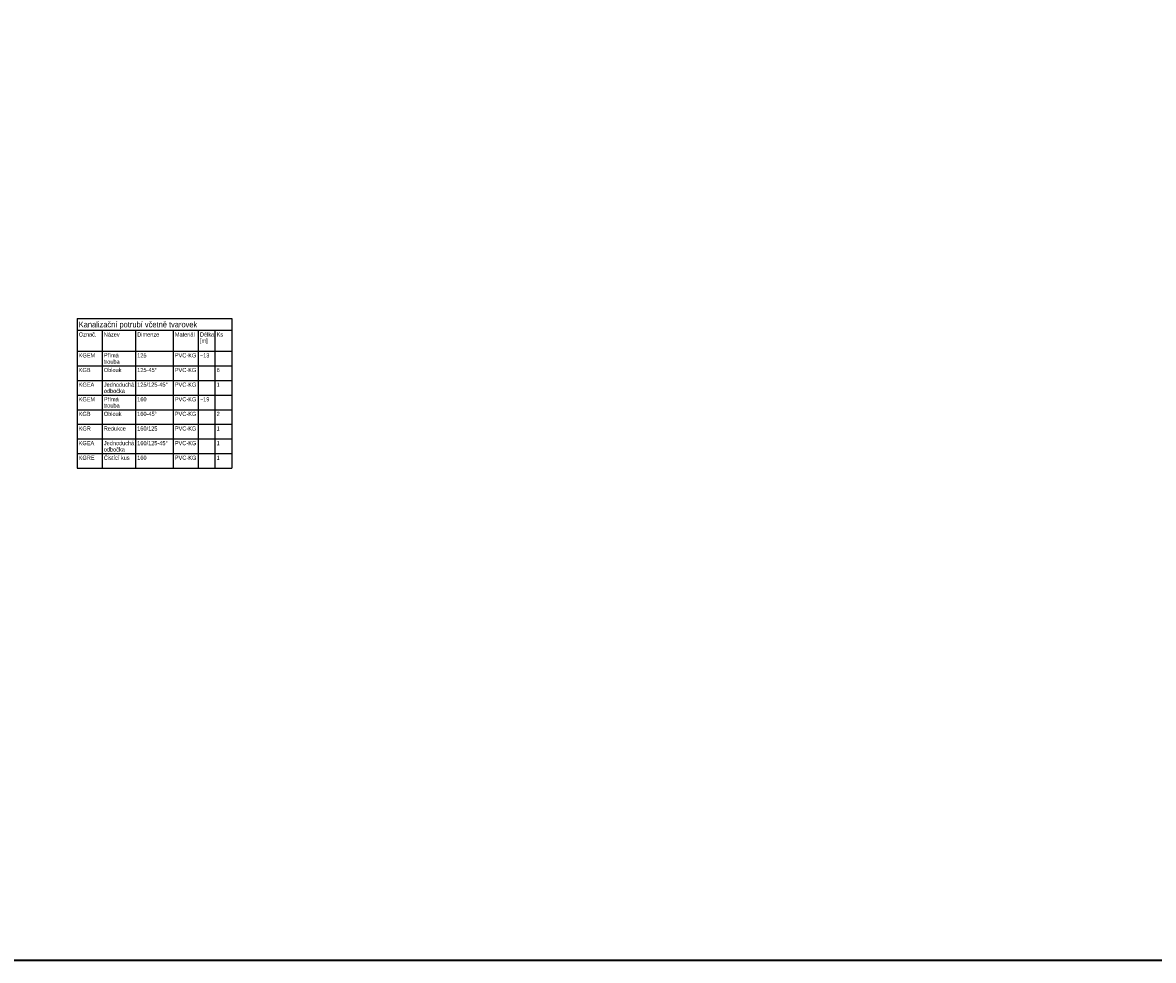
# Model space of a CAD drawing. Header units: millimetres. Extents: x -34728 to 839610, y -480656 to 464976.
# Tile 53 of 69: x 277838 to 328571, y -34434 to 7638. Entities that reach past the tile are written whole.
import ezdxf

# ---------------------------------------------------------------- set-up
doc = ezdxf.new("R2010")
doc.units = ezdxf.units.MM
doc.layers.get('0').update_dxf_attribs({"color": 9})
doc.layers.add('CKTABULKY', color=7, linetype='Continuous', lineweight=25)
doc.styles.add('TABULKY', font='ic-simplex.shx', dxfattribs={"width": 0.8})

msp = doc.modelspace()

# ---------------------------------------------------------------- linework, layer by layer
at = {"color": 220, "lineweight": 35}
msp.add_lwpolyline([(227104.18, 52868.13), (340694.5, 52868.13), (340694.5, -34434.19), (227104.18, -34434.19)], close=True, dxfattribs=at)
at = {"layer": 'CKTABULKY', "color": 1, "ltscale": 150, "transparency": 33554687}
for p, q in [((280280, -5640.77), (287217.5, -5640.77)), ((280280, -5640.77), (280280, -6165.77)), ((287217.5, -5640.77), (287217.5, -6165.77)), ((280280, -6165.77), (280280, -7103.27)), ((287217.5, -6165.77), (287217.5, -7103.27)), ((280280, -7103.27), (280280, -7759.52)), ((280280, -7103.27), (280280, -7759.52)), ((287217.5, -7103.27), (287217.5, -7759.52)), ((287217.5, -7103.27), (287217.5, -7759.52)), ((280280, -7759.52), (280280, -12353.27)), ((287217.5, -7759.52), (287217.5, -12353.27)), ((280280, -12353.27), (287217.5, -12353.27))]:
    msp.add_line(p, q, dxfattribs=at)
at = {"layer": 'CKTABULKY', "color": 2, "ltscale": 150, "transparency": 33554687}
for p, q in [((280280, -6165.77), (281405, -6165.77)), ((281405, -6165.77), (282905, -6165.77)), ((281405, -6165.77), (281405, -7103.27)), ((282905, -6165.77), (284592.5, -6165.77)), ((282905, -6165.77), (282905, -7103.27)), ((284592.5, -6165.77), (285717.5, -6165.77)), ((284592.5, -6165.77), (284592.5, -7103.27)), ((285717.5, -6165.77), (286467.5, -6165.77)), ((285717.5, -6165.77), (285717.5, -7103.27)), ((286467.5, -6165.77), (287217.5, -6165.77)), ((286467.5, -6165.77), (286467.5, -7103.27)), ((280280, -7103.27), (281405, -7103.27)), ((281405, -7103.27), (282905, -7103.27)), ((282905, -7103.27), (284592.5, -7103.27)), ((284592.5, -7103.27), (285717.5, -7103.27)), ((285717.5, -7103.27), (286467.5, -7103.27)), ((286467.5, -7103.27), (287217.5, -7103.27))]:
    msp.add_line(p, q, dxfattribs=at)
at = {"layer": 'CKTABULKY', "ltscale": 150, "transparency": 33554687}
for p, q in [((281405, -7103.27), (281405, -7759.52)), ((282905, -7103.27), (282905, -7759.52)), ((284592.5, -7103.27), (284592.5, -7759.52)), ((285717.5, -7103.27), (285717.5, -7759.52)), ((286467.5, -7103.27), (286467.5, -7759.52)), ((280280, -7759.52), (287217.5, -7759.52)), ((281405, -7759.52), (281405, -8415.77)), ((282905, -7759.52), (282905, -8415.77)), ((284592.5, -7759.52), (284592.5, -8415.77)), ((285717.5, -7759.52), (285717.5, -8415.77)), ((286467.5, -7759.52), (286467.5, -8415.77)), ((280280, -8415.77), (287217.5, -8415.77)), ((281405, -8415.77), (281405, -9072.02)), ((282905, -8415.77), (282905, -9072.02)), ((284592.5, -8415.77), (284592.5, -9072.02)), ((285717.5, -8415.77), (285717.5, -9072.02)), ((286467.5, -8415.77), (286467.5, -9072.02)), ((280280, -9072.02), (287217.5, -9072.02)), ((281405, -9072.02), (281405, -9728.27)), ((282905, -9072.02), (282905, -9728.27)), ((284592.5, -9072.02), (284592.5, -9728.27)), ((285717.5, -9072.02), (285717.5, -9728.27)), ((286467.5, -9072.02), (286467.5, -9728.27)), ((280280, -9728.27), (287217.5, -9728.27)), ((281405, -9728.27), (281405, -10384.52)), ((282905, -9728.27), (282905, -10384.52)), ((284592.5, -9728.27), (284592.5, -10384.52)), ((285717.5, -9728.27), (285717.5, -10384.52)), ((286467.5, -9728.27), (286467.5, -10384.52)), ((280280, -10384.52), (287217.5, -10384.52)), ((281405, -10384.52), (281405, -11040.77)), ((282905, -10384.52), (282905, -11040.77)), ((284592.5, -10384.52), (284592.5, -11040.77)), ((285717.5, -10384.52), (285717.5, -11040.77)), ((286467.5, -10384.52), (286467.5, -11040.77)), ((280280, -11040.77), (287217.5, -11040.77)), ((281405, -11040.77), (281405, -11697.02)), ((282905, -11040.77), (282905, -11697.02)), ((284592.5, -11040.77), (284592.5, -11697.02)), ((285717.5, -11040.77), (285717.5, -11697.02)), ((286467.5, -11040.77), (286467.5, -11697.02)), ((280280, -11697.02), (287217.5, -11697.02)), ((281405, -11697.02), (281405, -12353.27)), ((282905, -11697.02), (282905, -12353.27)), ((284592.5, -11697.02), (284592.5, -12353.27)), ((285717.5, -11697.02), (285717.5, -12353.27)), ((286467.5, -11697.02), (286467.5, -12353.27))]:
    msp.add_line(p, q, dxfattribs=at)

# ---------------------------------------------------------------- texts
at = {"layer": 'CKTABULKY', "color": 1, "transparency": 33554687, "style": 'TABULKY', "width": 0.8}
msp.add_text('Kanalizační potrubí včetně tvarovek', height=262.5, dxfattribs=at).set_placement((280355, -6034.52))
at = {"layer": 'CKTABULKY', "transparency": 33554687, "style": 'TABULKY', "width": 0.8}
for s, p in [('Označ.', (280355, -6447.02)), ('Název', (281480, -6447.02)), ('Dimenze', (282980, -6447.02)), ('Materiál', (284667.5, -6447.02)), ('Délka', (285792.5, -6447.02)), ('[m]', (285792.5, -6729.4)), ('Ks', (286542.5, -6447.02)), ('KGEM', (280355, -7384.52)), ('trouba', (281480, -7666.9)), ('Přímá', (281480, -7384.52)), ('125', (282980, -7384.52)), ('PVC-KG', (284667.5, -7384.52)), ('~13', (285792.5, -7384.52)), ('KGB', (280355, -8040.77)), ('Oblouk', (281480, -8040.77)), ('125-45°', (282980, -8040.77)), ('PVC-KG', (284667.5, -8040.77)), ('6', (286542.5, -8040.77)), ('KGEA', (280355, -8697.02)), ('Jednoduchá', (281480, -8697.02)), ('125/125-45°', (282980, -8697.02)), ('PVC-KG', (284667.5, -8697.02)), ('1', (286542.5, -8697.02)), ('odbočka', (281480, -8979.4)), ('Přímá', (281480, -9353.27)), ('KGEM', (280355, -9353.27)), ('trouba', (281480, -9635.65)), ('160', (282980, -9353.27)), ('PVC-KG', (284667.5, -9353.27)), ('~19', (285792.5, -9353.27)), ('KGB', (280355, -10009.52)), ('Oblouk', (281480, -10009.52)), ('160-45°', (282980, -10009.52)), ('PVC-KG', (284667.5, -10009.52)), ('2', (286542.5, -10009.52)), ('KGR', (280355, -10665.77)), ('Redukce ', (281480, -10665.77)), ('160/125', (282980, -10665.77)), ('PVC-KG', (284667.5, -10665.77)), ('1', (286542.5, -10665.77)), ('KGEA', (280355, -11322.02)), ('Jednoduchá', (281480, -11322.02)), ('160/125-45°', (282980, -11322.02)), ('PVC-KG', (284667.5, -11322.02)), ('1', (286542.5, -11322.02)), ('odbočka', (281480, -11604.4)), ('KGRE', (280355, -11978.27)), ('Čistící kus', (281480, -11978.27)), ('160', (282980, -11978.27)), ('PVC-KG', (284667.5, -11978.27)), ('1', (286542.5, -11978.27))]:
    msp.add_text(s, height=187.5, dxfattribs=at).set_placement(p)

doc.saveas('drawing.dxf')
